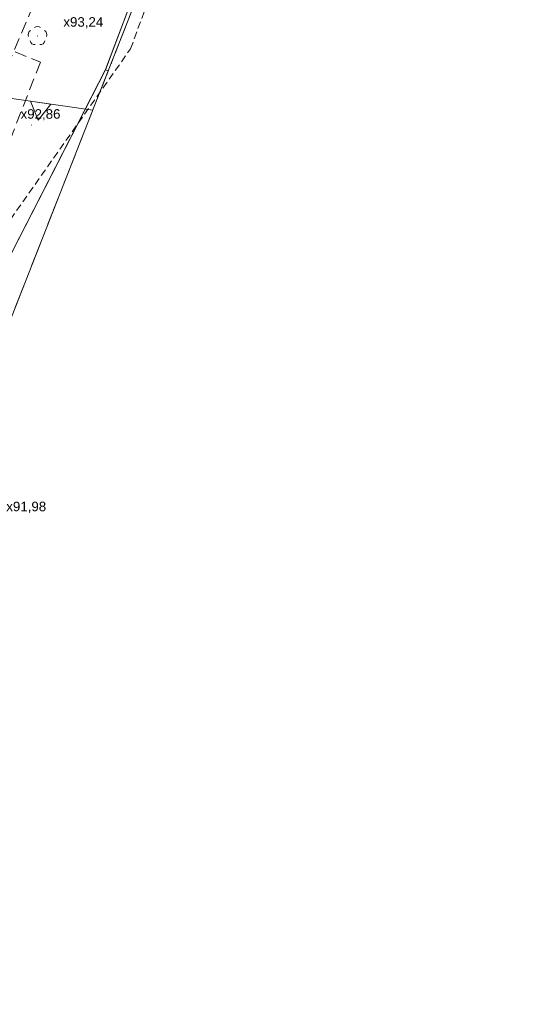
# Model space of a CAD drawing. Header units: metres. Extents: x 6541766 to 6542178, y 5894743 to 5895314.
# Tile 41 of 77: x 6541957 to 6542000, y 5895131 to 5895214. Entities that reach past the tile are written whole.
import ezdxf

# ---------------------------------------------------------------- set-up
doc = ezdxf.new("R2010")
doc.units = ezdxf.units.M
for name, pattern in [('0.5_0.5', [1, 0.5, -0.5]), ('1.0_0.5', [1.5, 1, -0.5]), ('2', [0.9, 0.6, -0.3]), ('DASHED', [0.75, 0.5, -0.25])]:
    doc.linetypes.add(name, pattern=pattern)
for name, color, linetype in [('219-działka ewidencyjna', 7, 'Continuous'), ('zadrzewienie  zakrzewienie', 7, 'Continuous'), ('Zakres', 7, 'Continuous')]:
    doc.layers.add(name, color=color, linetype=linetype)
for name, color, linetype, lineweight in [('A-OPIS', 4, 'Continuous', 20), ('A-OZNACZENIA', 7, 'Continuous', 15), ('A-PZT', 4, 'Continuous', 9), ('IE - podklad', 8, 'Continuous', 9)]:
    doc.layers.add(name, color=color, linetype=linetype, lineweight=lineweight)
doc.layers.add('A-ZIELŃ - PROJ -B', color=7, linetype='Continuous', lineweight=13, true_color=0x91c200)
doc.styles.add('MtXpl_Arial37', font='arial.ttf', dxfattribs={"height": 0.2})
doc.styles.add('MtXpl_Arial38', font='arial.ttf', dxfattribs={"height": 0.2})
doc.styles.add('MtXpl_Arial44', font='arial.ttf', dxfattribs={"height": 0.2})

# ---------------------------------------------------------------- blocks, each defined once
blk = doc.blocks.new('blok - podklad szary rfqfqw')
at = {"color": 8, "linetype": 'Continuous', "lineweight": 9}
for centre, start, end in [((6541957.75, 5895212.864), 121.308, 202.548), ((6541958.13, 5895213.14), 49.272, 130.728), ((6541958.51, 5895212.864), 337.452, 58.692), ((6541957.895, 5895212.416), 193.221, 274.871), ((6541958.365, 5895212.416), 265.129, 346.779)]:
    blk.add_arc(centre, 0.4, start, end, dxfattribs=at)
at = {"color": 8, "linetype": 'Continuous', "lineweight": 9, "extrusion": (0, 0, -1)}
for points in [[(-6541958.095, 5895212.705), (-6541958.095, 5895212.775), (-6541958.08, 5895212.74)], [(-6541958.095, 5895212.775), (-6541958.13, 5895212.69), (-6541958.13, 5895212.79)], [(-6541958.095, 5895212.775), (-6541958.095, 5895212.705), (-6541958.13, 5895212.69)], [(-6541958.13, 5895212.79), (-6541958.13, 5895212.69), (-6541958.165, 5895212.705)], [(-6541958.13, 5895212.79), (-6541958.165, 5895212.705), (-6541958.165, 5895212.775)], [(-6541958.165, 5895212.775), (-6541958.165, 5895212.705), (-6541958.18, 5895212.74)], [(-6541957.588, 5895205.228), (-6541957.588, 5895205.292), (-6541957.575, 5895205.26)], [(-6541957.588, 5895205.292), (-6541957.62, 5895205.215), (-6541957.62, 5895205.305)], [(-6541957.588, 5895205.292), (-6541957.588, 5895205.228), (-6541957.62, 5895205.215)], [(-6541957.62, 5895205.305), (-6541957.62, 5895205.215), (-6541957.652, 5895205.228)], [(-6541957.62, 5895205.305), (-6541957.652, 5895205.228), (-6541957.652, 5895205.292)], [(-6541957.652, 5895205.292), (-6541957.652, 5895205.228), (-6541957.665, 5895205.26)]]:
    blk.add_solid(points, dxfattribs=at)
at = {"layer": '219-działka ewidencyjna', "color": 8, "linetype": '0.5_0.5', "lineweight": 9}
blk.add_line((6541969.26, 5895222.97), (6541963.369, 5895207.996), dxfattribs=at)
at = {"layer": 'A-OZNACZENIA', "color": 8, "linetype": 'DASHED', "lineweight": 9, "ltscale": 5}
blk.add_line((6541990.13, 5895276.02), (6541927.31, 5895116.37), dxfattribs=at)
at = {"layer": 'A-OZNACZENIA', "color": 8, "lineweight": 9}
blk.add_line((6541948.586, 5895208.551), (6541962.778, 5895206.507), dxfattribs=at)
blk.add_line((6541948.586, 5895208.551), (6541962.778, 5895206.507), dxfattribs=at)
blk.add_lwpolyline([(6541958.175, 5895205.661), (6541957.535, 5895207.262), (6541959.241, 5895207.016)], close=True, dxfattribs=at)
blk.add_lwpolyline([(6541958.175, 5895205.661), (6541957.535, 5895207.262), (6541959.241, 5895207.016)], close=True, dxfattribs=at)
at = {"layer": 'A-PZT', "color": 8, "lineweight": 9}
for p, q in [((6541964.081, 5895209.818), (6541990.13, 5895276.02)), ((6541985.928, 5895268.774), (6541963.854, 5895209.909)), ((6541985.928, 5895268.774), (6541963.858, 5895209.92)), ((6541946.392, 5895175.952), (6541963.853, 5895209.909)), ((6541963.858, 5895209.92), (6541946.394, 5895175.951)), ((6541963.854, 5895209.909), (6541964.081, 5895209.818))]:
    blk.add_line(p, q, dxfattribs=at)
at = {"layer": 'A-ZIELŃ - PROJ -B', "color": 8, "lineweight": 9}
for p, q in [((6541927.31, 5895116.37), (6541964.081, 5895209.818)), ((6541963.853, 5895209.909), (6541946.394, 5895175.951)), ((6541964.081, 5895209.818), (6541963.853, 5895209.909))]:
    blk.add_line(p, q, dxfattribs=at)
at = {"layer": 'zadrzewienie  zakrzewienie', "color": 8, "linetype": '1.0_0.5', "lineweight": 9}
for p, q in [((6541958.91, 5895218.05), (6541946.71, 5895189)), ((6541956.25, 5895211.41), (6541958.38, 5895210.54)), ((6541958.38, 5895210.54), (6541949.91, 5895188.91))]:
    blk.add_line(p, q, dxfattribs=at)
at = {"layer": 'Zakres', "color": 8, "linetype": '2', "lineweight": 9}
for p, q in [((6541965.96, 5895211.67), (6541999.83, 5895303.74)), ((6541965.96, 5895211.67), (6541999.83, 5895303.74)), ((6541965.96, 5895211.67), (6541999.83, 5895303.74)), ((6541965.96, 5895211.67), (6541999.83, 5895303.74)), ((6541918.51, 5895144.38), (6541965.96, 5895211.67)), ((6541918.51, 5895144.38), (6541965.96, 5895211.67)), ((6541918.51, 5895144.38), (6541965.96, 5895211.67)), ((6541918.51, 5895144.38), (6541965.96, 5895211.67))]:
    blk.add_line(p, q, dxfattribs=at)
at = {"layer": 'A-OPIS', "color": 8, "lineweight": 9}
for s, style, p in [('x93,24', 'MtXpl_Arial37', (6541960.306, 5895213.52)), ('x92,86', 'MtXpl_Arial38', (6541956.708, 5895205.791)), ('x91,98', 'MtXpl_Arial44', (6541955.506, 5895172.819))]:
    blk.add_text(s, height=0.8, dxfattribs=dict(at, style=style)).set_placement(p)

msp = doc.modelspace()

# ---------------------------------------------------------------- block references
at = {"layer": 'IE - podklad'}
msp.add_blockref('blok - podklad szary rfqfqw', (0, 0), dxfattribs=at)

doc.saveas('drawing.dxf')
